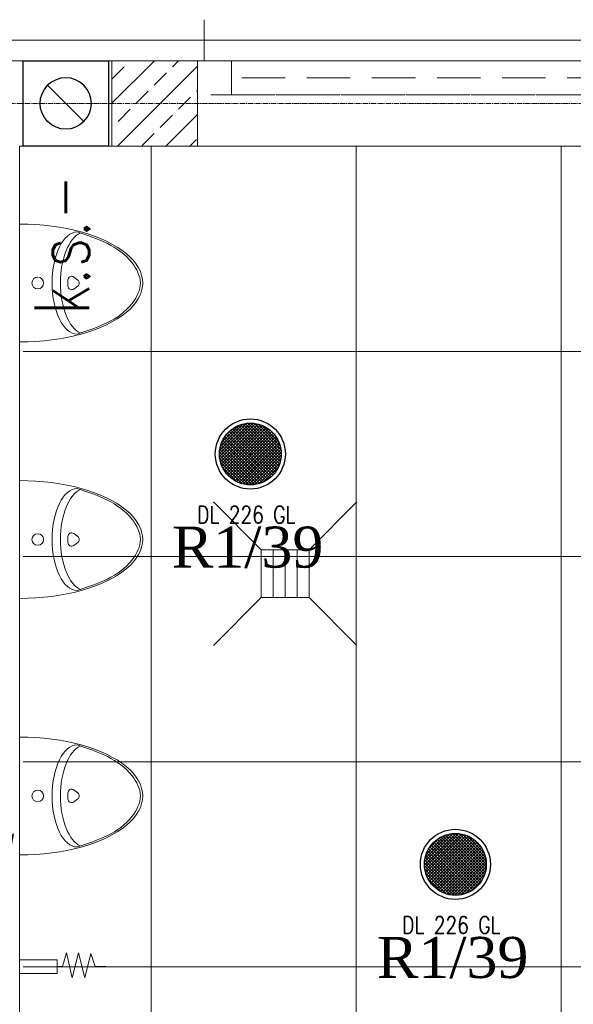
# Model space of a CAD drawing. Header units: centimetres. Extents: x 88729 to 133553, y -16225 to 14174.
# Tile 192 of 231: x 92031 to 92193, y -6565 to -6277. Entities that reach past the tile are written whole.
import ezdxf
from ezdxf.enums import TextEntityAlignment as Align

# ---------------------------------------------------------------- set-up
doc = ezdxf.new("R2010")
doc.units = ezdxf.units.CM
doc.linetypes.add('CENTER2', pattern=[1.125, 0.75, -0.125, 0.125, -0.125])
doc.linetypes.add('DASHED', pattern=[19.05, 12.7, -6.35])
for name, color, linetype, lineweight in [('A-ARMATURA', 252, 'Continuous', 5), ('A-SLUSARKA', 252, 'Continuous', 13), ('PR_izolacja', 252, 'Continuous', 20), ('rz_zelbet', 252, 'Continuous', 20)]:
    doc.layers.add(name, color=color, linetype=linetype, lineweight=lineweight)
for name, color, linetype in [('A-OS', 252, 'CENTER2'), ('A-rdzenie zelbetowe', 252, 'Continuous'), ('A-SCIANY', 252, 'Continuous'), ('A-SUFITY', 252, 'Continuous'), ('B-IWE', 252, 'Continuous'), ('B-IWE-KAN', 252, 'Continuous'), ('E_Istn', 170, 'Continuous'), ('E_opisy siły', 5, 'Continuous'), ('E_PODKLAD', 7, 'Continuous'), ('E_siła', 5, 'Continuous'), ('mat', 252, 'Continuous'), ('R-MET-IWE', 252, 'Continuous'), ('rz_wentylacja', 252, 'Continuous')]:
    doc.layers.add(name, color=color, linetype=linetype)
doc.styles.add('MM_050', font='romans.shx', dxfattribs={"width": 0.8, "height": 16})
doc.styles.add('old', font='BOOKOS.TTF')
doc.styles.get("Standard").update_dxf_attribs({"font": 'txt.shx'})
doc.linetypes.add('BATTING', pattern='A,0.00254,-2.54,[134,LTYPESHP.SHX,S=2.54,R=0,X=-2.54,Y=0],-5.08,[134,LTYPESHP.SHX,S=2.54,R=180,X=2.54,Y=0],-2.54', length=10.16254)

# ---------------------------------------------------------------- blocks, each defined once
blk = doc.blocks.new('RLX_DL_226_GL')
at = {"ltscale": 0.1}
h = blk.add_hatch(dxfattribs=at)
h.set_pattern_fill('ANSI37', color=256, scale=5, style=0)
h.set_pattern_definition([(45, (0, 0), (-0.441942, 0.441942), []), (135, (0, 0), (-0.441942, -0.441942), [])])
h.paths.add_polyline_path([(-9.05, 0, 1), (9.05, 0, 1)])
h.paths.add_polyline_path([(-0.01, -0.03), (0.58, -0.03), (0.58, 0.13), (-0.01, 0.13)], flags=24)
for p, q in [((-0.2, 0), (0, 0)), ((0, -0.2), (0, 0.2)), ((0, 0), (0.2, 0))]:
    blk.add_line(p, q, dxfattribs=at)
for radius in [10.25, 9.05]:
    blk.add_circle((0, 0), radius, dxfattribs=at)
at = {"ltscale": 0.1, "insert": (-15.59, -15.23), "char_height": 5, "width": 37.6033, "attachment_point": 1, "style": 'MM_050'}
blk.add_mtext('DL 226 GL', dxfattribs=at)
at = {"ltscale": 0.1, "flags": 9}
blk.add_attdef('RLXLUM', (0, 0), '', height=0.1, dxfattribs=at)
blk = doc.blocks.new('RLX_F50_18W')
at = {"ltscale": 0.1}
for p, q in [((5.9, 31.5), (-5.9, 31.5)), ((-5.9, -31.5), (-5.9, 31.5)), ((5.9, 31.5), (-2.22, 27.74)), ((5.9, 31.5), (5.9, -31.5)), ((-2.22, 27.74), (-2.22, 0)), ((-2.22, -27.74), (-2.22, 0)), ((-0.12, 0), (0, 0)), ((0, -0.12), (0, 0.12)), ((0, 0), (0.12, 0)), ((5.9, -31.5), (-2.22, -27.74)), ((-5.9, -31.5), (5.9, -31.5))]:
    blk.add_line(p, q, dxfattribs=at)
at = {"ltscale": 0.1, "insert": (-23.11, -36.07), "char_height": 5, "width": 57.6794, "attachment_point": 1, "style": 'MM_050'}
blk.add_mtext('CIVIC F50 18W', dxfattribs=at)
at = {"ltscale": 0.1, "flags": 9}
blk.add_attdef('RLXLUM', (0, 0), '', height=0.1, dxfattribs=at)
blk = doc.blocks.new('E_opis siły')
at = {"layer": 'E_siła', "linetype": 'Continuous', "ltscale": 0.5, "style": 'old', "flags": 4}
blk.add_attdef('OBWÓD', (0, 0), '', height=12, dxfattribs=at)
blk = doc.blocks.new('KRAT')
for p, q in [((-7, 7), (-21, 21)), ((7, 7), (21, 21)), ((7, 3.5), (-7, 3.5)), ((7, 0), (-7, 0)), ((7, -3.5), (-7, -3.5)), ((-7, -7), (-21, -21)), ((7, -7), (21, -21))]:
    blk.add_line(p, q)
blk.add_lwpolyline([(7, -7), (7, 7), (-7, 7), (-7, -7)], close=True)
blk = doc.blocks.new('A$C0ADF19BE')
at = {"layer": 'A-ARMATURA', "linetype": 'Continuous'}
for p, q in [((-17.24, 9.5), (17.24, 9.5)), ((-0.87, -4.6), (0.87, -4.6)), ((-1.75, -6.35), (-0.88, -7.52)), ((1.75, -6.35), (0.88, -7.52))]:
    blk.add_line(p, q, dxfattribs=at)
blk.add_circle((0, 4.2), 1.7, dxfattribs=at)
for centre, start, end in [((-0.87, -5.7), 90, 216.8823), ((0.87, -5.7), 323.1177, 90), ((0, -6.86), 216.8823, 323.1177)]:
    blk.add_arc(centre, 1.09, start, end, dxfattribs=at)
for centre, major_axis, ratio, start_param, end_param in [((0, 9.5), (0, -36), 0.478823, 4.712389, 7.853982), ((0, -7.34), (-14.92, 0), 0.492275, 3.141593, 6.283185), ((0, -9.79), (-14.92, 0), 0.492275, 3.348063, 6.076813)]:
    blk.add_ellipse(centre, major_axis=major_axis, ratio=ratio, start_param=start_param, end_param=end_param, dxfattribs=at)
blk.add_spline([(-14.92, -7.34), (-5.95, -23.4), (0.03, -25.83), (5.88, -23.4), (14.92, -7.34)], degree=3, dxfattribs=at)
blk = doc.blocks.new('A$C1D21525B')
at = {"layer": 'A-ARMATURA'}
blk.add_lwpolyline([(0, 11.01), (0, 12.5), (-3.99, 13.74), (3.32, 15.39), (-3.99, 17.22), (3.32, 19.09), (-3.82, 20.87), (0, 22.08), (0, 25.18)], dxfattribs=at)
blk.add_lwpolyline([(1.99, 0), (-1.99, 0), (-1.99, 11.01), (1.99, 11.01)], close=True, dxfattribs=at)
blk = doc.blocks.new('IWE0W')
at = {"layer": 'B-IWE-KAN'}
blk.add_lwpolyline([(0.854, 0.854, -1), (0.146, 0.146), (0.854, 0.854, 1), (0.146, 0.146)], format="xyb", dxfattribs=at)
blk = doc.blocks.new('IWE0W011')
at = {"layer": 'B-IWE'}
blk.add_lwpolyline([(0, 0), (25, 0), (25, 25), (0, 25), (0, 0)], dxfattribs=at)
at = {"xscale": 15, "yscale": 15, "zscale": 15}
blk.add_blockref('IWE0W', (5, 5), dxfattribs=at)
at = {"layer": 'R-MET-IWE', "width": 0.75}
blk.add_attdef('NR', text='', height=9.5, dxfattribs=at).set_placement((12.5, 37), align=Align.MIDDLE)
blk = doc.blocks.new('A$Ce817dbbb')
at = {"layer": 'rz_zelbet', "lineweight": 9, "ltscale": 0.1}
h = blk.add_hatch(dxfattribs=at)
h.set_pattern_fill('ANSI33', color=252, scale=40, style=0)
h.set_pattern_definition([(45, (-34116.379, 15027.049), (-7.0710678, 7.0710678), []), (45, (-34109.308, 15027.049), (-7.0710678, 7.0710678), [5, -2.5])])
h.paths.add_polyline_path([(176.1, -16754.02), (201.1, -16754.02), (201.1, -16779.02), (176.1, -16779.02)])
h.paths.add_polyline_path([(656.1, -16754.02), (681.1, -16754.02), (681.1, -16779.02), (656.1, -16779.02)])
at = {"layer": 'A-OS', "color": 252, "lineweight": 9, "ltscale": 2}
blk.add_line((-165.9, -16766.52), (3323.95, -16766.52), dxfattribs=at)
at = {"layer": 'A-rdzenie zelbetowe', "color": 252, "lineweight": 9, "ltscale": 0.1}
blk.add_lwpolyline([(656.1, -16754.02), (681.1, -16754.02), (681.1, -16779.02), (656.1, -16779.02)], close=True, dxfattribs=at)
at = {"layer": 'A-SCIANY', "color": 252, "lineweight": 9, "ltscale": 3}
for p, q in [((683.1, -16742.02), (683.1, -16754.02)), ((681.1, -16779.02), (681.1, -16754.02)), ((629.1, -17079.02), (629.1, -16779.02)), ((629.1, -16779.02), (629.1, -17079.02)), ((1004.1, -16779.02), (629.1, -16779.02))]:
    blk.add_line(p, q, dxfattribs=at)
at = {"layer": 'A-SLUSARKA', "color": 252, "linetype": 'DASHED', "lineweight": 9}
blk.add_lwpolyline([(681.1, -16754.02), (831.1, -16754.02), (831.1, -16764.02), (681.1, -16764.02), (681.1, -16754.02), (691.1, -16754.02), (691.1, -16764.02), (821.1, -16764.02), (821.1, -16754.02), (821.1, -16759.02), (691.1, -16759.02), (691.1, -16759.02), (691.1, -16759.02), (691.1, -16759.02)], dxfattribs=at)
at = {"layer": 'A-SUFITY', "lineweight": 0, "ltscale": 0.1}
for p, q in [((667.6, -17079.02), (667.6, -16779.02)), ((727.6, -17079.02), (727.6, -16779.02)), ((787.6, -17079.02), (787.6, -16779.02)), ((1005.1, -16839.02), (630.1, -16839.02)), ((1005.1, -16899.02), (630.1, -16899.02)), ((1005.1, -16959.02), (630.1, -16959.02)), ((1005.1, -17019.02), (630.1, -17019.02))]:
    blk.add_line(p, q, dxfattribs=at)
at = {"layer": 'mat', "color": 252, "lineweight": 9}
blk.add_line((-140.9, -16754.02), (1004.1, -16754.02), dxfattribs=at)
at = {"layer": 'PR_izolacja', "color": 252, "linetype": 'BATTING', "lineweight": 9, "ltscale": 0.28}
blk.add_line((-134.9, -16748.02), (998.1, -16748.02), dxfattribs=at)
at = {"layer": 'A-ARMATURA', "color": 252, "lineweight": 9}
for name, p, rotation in [('A$C0ADF19BE', (638.6, -16819.02), 90), ('A$C0ADF19BE', (638.6, -16894.02), 90), ('A$C0ADF19BE', (638.6, -16969.02), 90), ('A$C1D21525B', (629.1, -17018.92), 270)]:
    blk.add_blockref(name, p, dxfattribs=dict(at, rotation=rotation))
at = {"layer": 'A-ARMATURA', "color": 252, "lineweight": 9, "xscale": -1, "rotation": 270}
blk.add_blockref('KRAT', (706.81, -16904.02), dxfattribs=at)
at = {"layer": 'rz_wentylacja', "color": 252, "lineweight": 9}
ref = blk.add_blockref('IWE0W011', (630.1, -16754.02), dxfattribs=dict(at, xscale=-1, rotation=180))
ref.add_attrib('NR', 'k.s.-', (649.46, -16828.38), dxfattribs={"layer": 'R-MET-IWE', "height": 16, "rotation": 90, "width": 0.75})
at = {"layer": 'R-MET-IWE', "color": 252, "lineweight": 9, "width": 0.75}
for tag, rotation, p in [('0-', 90, (-1139.05, -4143.61)), ('0-', 90, (-1113.05, -4143.61)), ('0-', 90, (-1087.05, -4143.61)), ('2-', 90, (-796.05, -4143.61)), ('2-', 90, (-505.05, -4143.61)), ('0-', 90, (-480.05, -4143.61)), ('0-', 90, (-456.05, -4143.61)), ('2-', 90, (-166.05, -4143.61)), ('2-', 90, (-625.66, -4833.61)), ('2-', 90, (-599.66, -4833.61)), ('2-', 90, (-573.66, -4833.61)), ('0-', 180, (-2169.64, -4848.47)), ('0-', 180, (-2169.64, -4873.47)), ('0-', 180, (-2169.64, -4899.47)), ('-2', 90, (-1661.47, -4961.65)), ('-2', 90, (-1636.47, -4961.65)), ('0-', 270, (-1489.78, -4968.06)), ('0-', 270, (-1464.78, -4968.06)), ('0-', 270, (-1439.78, -4968.06)), ('0-', 270, (-1364.78, -4968.06)), ('0-', 270, (-1339.78, -4968.06)), ('0-', 270, (-1314.78, -4968.06)), ('0-', 270, (328.22, -4968.06)), ('0-', 270, (354.22, -4968.06)), ('0-', 270, (1256.22, -4968.06)), ('0-', 270, (1282.22, -4968.06)), ('0-', 90, (-513.05, -5496.61)), ('0-', 90, (-487.05, -5496.61)), ('K.S.-', 90, (-487.05, -5766.11)), ('0-', 90, (-513.05, -5766.11)), ('1-', 90, (-539.05, -6114.61)), ('0-', 90, (-513.05, -6114.61)), ('0-', 90, (-487.05, -6114.61)), ('0-', 90, (301.95, -6545.61)), ('0-', 90, (327.95, -6545.61)), ('0-', 90, (353.95, -6545.61)), ('0-', 90, (416.11, -6545.61)), ('0-', 90, (1255.95, -6545.61)), ('0-', 90, (1281.95, -6545.61)), ('1-', 90, (2382.95, -6845.61)), ('1-', 90, (2408.95, -6845.61)), ('1-', 90, (2434.95, -6845.61)), ('1-', 90, (2827.95, -6845.61)), ('1-', 90, (2853.95, -6845.61)), ('1-', 90, (2879.95, -6845.61)), ('<-2', 90, (-910.64, -10482.41)), ('2->', 90, (-718.15, -10854.38)), ('2->', 90, (-692.15, -10854.38)), ('2->', 90, (-744.15, -10870.8)), ('-0', 90, (-186.09, -12450.12)), ('1-', 90, (2264.47, -12866.38)), ('1-', 90, (2290.47, -12866.38)), ('1-', 90, (2316.47, -12866.38)), ('1-', 90, (2709.47, -12866.38)), ('1-', 90, (2735.47, -12866.38)), ('1-', 90, (2761.47, -12866.38)), ('<-KL', 90, (-700.01, -16780.91)), ('-0', 90, (-179.94, -18957.53)), ('0->', 90, (-1257.53, -23179.05)), ('0->', 90, (-1231.53, -23179.05)), ('0->', 90, (-1205.53, -23179.05)), ('0->', 90, (-600.53, -23179.05)), ('0->', 90, (-574.53, -23179.05)), ('0->', 90, (-1692.53, -24074.05)), ('0->', 90, (-1666.53, -24074.05)), ('0->', 90, (-1640.53, -24074.05)), ('0->', 90, (-1486.53, -24074.05)), ('0->', 90, (-1460.53, -24074.05)), ('0->', 90, (-1434.53, -24074.05)), ('<-0', 90, (-499.82, -24383.56)), ('<-0', 90, (-298.11, -24383.56)), ('<-0', 180, (-587.12, -25088.86)), ('<-0', 270, (-496.63, -25202.68)), ('<-0', 180, (-1353.25, -25419.36)), ('<-0', 180, (-1187.25, -25444.1)), ('<-0', 90, (-179.61, -25454.22)), ('<-0', 90, (-69.59, -26375.36)), ('<-0', 90, (-43.59, -26375.36))]:
    blk.add_attdef(tag, text='', height=17, rotation=rotation, dxfattribs=at).set_placement(p, align=Align.MIDDLE)
for tag, p in [('2-', (1424.81, -4179.2)), ('2-', (1424.81, -4205.2)), ('K.S.-', (-76.89, -4264.2)), ('KL-', (-613.13, -4292.18)), ('1-', (-613.13, -4312.18)), ('1-', (-613.13, -4332.18)), ('K.S.-', (1414.13, -4333.66)), ('0-', (-70.19, -4341.2)), ('0-', (469.81, -4341.2)), ('1-', (-613.13, -4352.18)), ('0-', (1424.81, -4361.2)), ('0-', (-70.19, -4367.2)), ('1-', (469.81, -4367.2)), ('0-', (1099.81, -4368.2)), ('2-', (1424.81, -4387.2)), ('1-', (-70.19, -4393.2)), ('1-', (469.81, -4393.2)), ('1-', (1099.81, -4394.2)), ('2-', (1424.81, -4413.2)), ('2-', (-70.19, -4419.2)), ('2-', (1099.81, -4420.2)), ('2-', (469.81, -4444.2)), ('K.S.-', (-76.89, -4445.2)), ('2-', (1099.81, -4446.2)), ('2-', (469.81, -4470.2)), ('2-', (-825.19, -4496.2)), ('2-', (-825.19, -4522.2)), ('2-', (-70.19, -4574.2)), ('2-', (-70.19, -4600.2)), ('K.S.-', (1089.13, -4600.66)), ('2-', (1099.81, -4653.2)), ('2-', (-70.19, -4669.2)), ('2-', (1099.81, -4679.2)), ('-1', (1806.78, -4690.78)), ('1-', (-70.19, -4695.2)), ('2-', (1099.81, -4705.2)), ('-1', (1806.78, -4716.3)), ('K.S.-', (-73.2, -4721.2)), ('-1', (1806.78, -4743.07)), ('FR-', (-70.19, -4747.2)), ('0-', (-1066.19, -6382.7)), ('0-', (-1066.19, -6408.7)), ('2-', (1729.81, -6586.2)), ('2-', (1729.81, -6612.2)), ('2-', (1729.81, -6638.2)), ('2-', (1729.81, -6664.2)), ('K.S.-', (469.81, -6788.2)), ('1-', (-962.19, -6915.2)), ('1-', (-460.19, -6923.2)), ('1-', (469.81, -6923.2)), ('2-', (1729.81, -6923.2)), ('1-', (-460.19, -6949.2)), ('1-', (469.81, -6949.2)), ('2-', (1729.81, -6949.2)), ('K.S.-', (2901.81, -6960.2)), ('2-', (1729.81, -6975.2)), ('2-', (1729.81, -7001.2)), ('2-', (-460.19, -7026.2)), ('0-', (469.81, -7026.2)), ('2-', (-460.19, -7052.2)), ('0-', (469.81, -7052.2)), ('2-', (-460.19, -7078.2)), ('2-', (469.81, -7078.2)), ('1-', (2901.81, -7088.2)), ('2-', (469.81, -7104.2)), ('1-', (2901.81, -7114.2)), ('0-', (1729.81, -7131.2)), ('2-', (-460.19, -7141.2)), ('0-', (1729.81, -7157.2)), ('2-', (-460.19, -7167.2)), ('2-', (469.81, -7181.2)), ('2-', (1729.81, -7183.2)), ('0-', (-460.19, -7193.2)), ('2-', (469.81, -7207.2)), ('2-', (1729.81, -7209.2)), ('K.S.-', (-470.87, -7217.66)), ('2-', (469.81, -7233.2)), ('2-', (1729.81, -7235.2)), ('1-', (-460.19, -7245.2)), ('2-', (469.81, -7259.2)), ('2-', (1729.81, -7261.2)), ('2-', (1729.81, -7287.2)), ('2-', (-460.19, -7297.2)), ('2->', (-943.67, -10542.97)), ('-1', (1688.29, -10711.55)), ('-1', (1688.29, -10737.55)), ('-1', (1688.29, -10763.55)), ('<-2', (1685.55, -12605.39)), ('2->', (1611.33, -12636.47)), ('2->', (1611.33, -12658.97)), ('2->', (1590.77, -12684.97)), ('K.S.-', (2783.33, -12980.97)), ('2->', (-578.67, -13046.97)), ('2->', (-578.67, -13072.97)), ('<-2', (-476.88, -13105.94)), ('1-', (2783.33, -13108.97)), ('1-', (2783.33, -13134.97)), ('<-1', (-610.79, -16857.83)), ('<-1', (-610.79, -16877.83)), ('<-1', (1688.29, -17218.96)), ('<-1', (1688.29, -17244.96)), ('<-1', (1688.29, -17270.96)), ('<-1', (-478.91, -18553.43)), ('<-0', (-2287.98, -23879.57)), ('<-0', (-2287.98, -23905.57)), ('<-0', (-2287.98, -23931.57)), ('<-0', (-343.08, -24738.18)), ('<-0', (-478.91, -25059.68))]:
    blk.add_attdef(tag, text='', height=17, dxfattribs=at).set_placement(p, align=Align.MIDDLE)

msp = doc.modelspace()

# ---------------------------------------------------------------- block references
at = {"layer": 'E_Istn'}
for p in [(92098.48, -6403.63), (92158.48, -6523.63)]:
    msp.add_blockref('RLX_DL_226_GL', p, dxfattribs=at)
at = {"layer": 'E_Istn', "rotation": 359.9999999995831}
msp.add_blockref('RLX_F50_18W', (92013.08, -6478.63), dxfattribs=at)
at = {"layer": 'E_opisy siły', "linetype": 'Continuous'}
ref = msp.add_blockref('E_opis siły', (92135.97, -6436.84, -250), dxfattribs=dict(at, xscale=-1))
ref.add_attrib('OBWÓD', 'R1/39', (92075.54, -6436.84, -250), dxfattribs={"color": 3, "linetype": 'Continuous', "ltscale": 0.5, "height": 12, "style": 'old'})
ref = msp.add_blockref('E_opis siły', (92195.97, -6556.84, -250), dxfattribs=dict(at, xscale=-1))
ref.add_attrib('OBWÓD', 'R1/39', (92135.54, -6556.84, -250), dxfattribs={"color": 3, "linetype": 'Continuous', "ltscale": 0.5, "height": 12, "style": 'old'})
at = {"layer": 'E_PODKLAD'}
msp.add_blockref('A$Ce817dbbb', (91401.87, 10465.39), dxfattribs=at)

doc.saveas('drawing.dxf')
